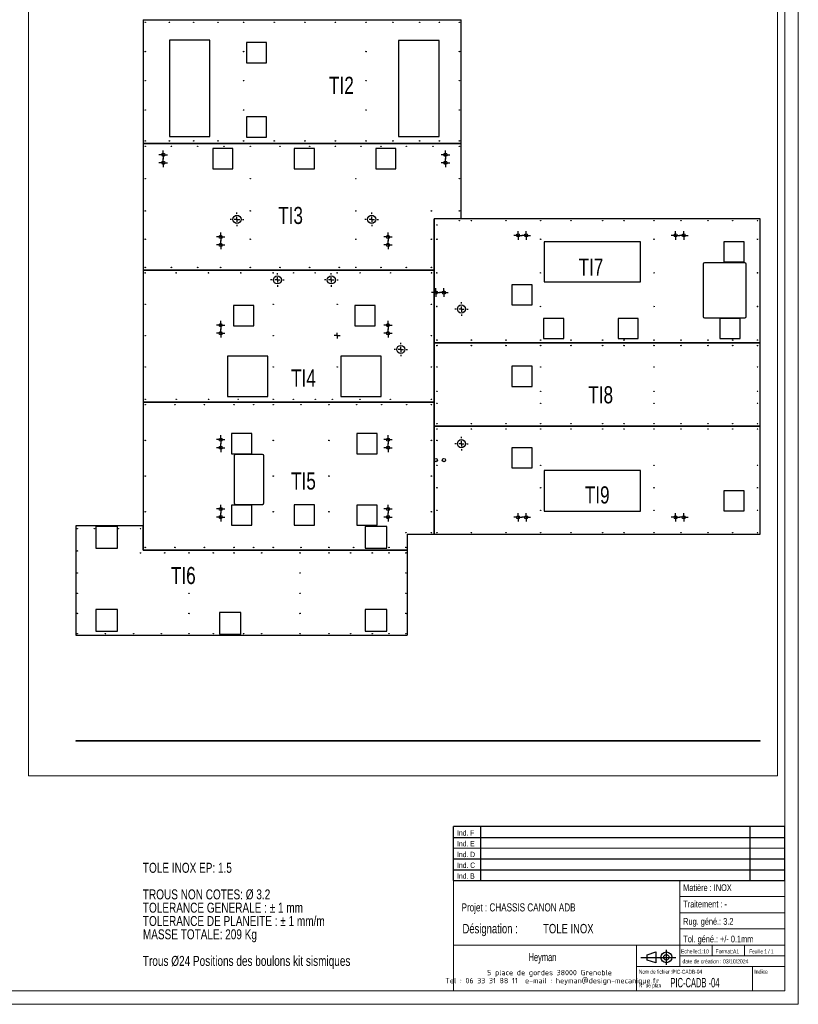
# Model space of a CAD drawing. Header units: millimetres. Extents: x 0 to 841, y 0 to 594.
# Tile 3 of 4: x 552 to 841, y 0 to 366. Entities that reach past the tile are written whole.
import ezdxf

# ---------------------------------------------------------------- set-up
doc = ezdxf.new("R2010")
doc.units = ezdxf.units.MM
doc.linetypes.add('CENTERX2', pattern=[20.32, 12.7, -2.54, 2.54, -2.54])
for name, color, linetype in [('gravures', 9, 'Continuous'), ('NOTES', 6, 'Continuous'), ('TRAIT-MIXTES', 3, 'CENTERX2')]:
    doc.layers.add(name, color=color, linetype=linetype)
doc.layers.add('TRAIT-FORT', color=4, linetype='Continuous', lineweight=25)
doc.styles.add('SLDTEXTSTYLE0', font='TXT', dxfattribs={"width": 0.75})
doc.styles.add('SLDTEXTSTYLE1', font='TXT', dxfattribs={"width": 0.579469})
doc.styles.add('SLDTEXTSTYLE2', font='TXT', dxfattribs={"width": 0.707278})
doc.styles.add('SLDTEXTSTYLE3', font='TXT', dxfattribs={"width": 0.7})
doc.styles.add('SLDTEXTSTYLE4', font='ISOCP3', dxfattribs={"width": 0.96})
doc.styles.add('SLDTEXTSTYLE5', font='TXT', dxfattribs={"width": 0.605})
doc.styles.add('SLDTEXTSTYLE6', font='TXT', dxfattribs={"width": 0.692308})

# ---------------------------------------------------------------- blocks, each defined once
blk = doc.blocks.new('TAB MODIFS')
for p, q in [((123, 20), (0, 20)), ((0, 0), (0, 20)), ((10, 20), (10, 0)), ((110, 20), (110, 0)), ((123, 0), (123, 20)), ((0, 16), (123, 16)), ((0, 8), (123, 8)), ((0, 4), (123, 4)), ((0, 0), (123, 0))]:
    blk.add_line(p, q)
at = {"color": 7, "linetype": 'Continuous', "lineweight": 18}
blk.add_line((0, 12), (123, 12), dxfattribs=at)
at = {"color": 7}
for tag in ['AUTOATTR0', 'AUTOATTR1', 'AUTOATTR2', 'AUTOATTR3', 'AUTOATTR4', 'AUTOATTR5', 'AUTOATTR6', 'AUTOATTR7', 'AUTOATTR8', 'AUTOATTR9']:
    blk.add_attdef(tag, (0, 0), '', height=1, dxfattribs=at)
at = {"layer": 'NOTES', "color": 211, "char_height": 2, "attachment_point": 1, "style": 'SLDTEXTSTYLE0'}
for s, insert in [('Ind. F', (1.36, 18.66)), ('Ind. E', (1.36, 14.66)), ('Ind. D', (1.36, 10.66)), ('Ind. C', (1.36, 6.66)), ('Ind. B', (1.36, 2.66))]:
    blk.add_mtext(s, dxfattribs=dict(at, insert=insert))
blk = doc.blocks.new('Bloc2')
for p, q in [((2.32, 3.8), (5.55, 4.8)), ((2.32, 1.8), (2.32, 3.8)), ((5.55, 4.8), (5.55, 0.8)), ((9.48, 0), (9.48, 5.6)), ((0, 2.8), (12.98, 2.8)), ((5.55, 0.8), (2.32, 1.8))]:
    blk.add_line(p, q)
for radius in [2, 1]:
    blk.add_circle((9.48, 2.8), radius)
blk = doc.blocks.new('SW_NOTE_0')
at = {"layer": 'NOTES', "color": 0, "char_height": 3.7042, "attachment_point": 1, "style": 'SLDTEXTSTYLE0'}
for s, insert in [('TOLE INOX EP: 1.5', (0, 4.77)), ('TROUS NON COTES: Ø 3.2', (0, -5.1)), ('TOLERANCE GENERALE : ± 1 mm', (0, -10.04)), ('TOLERANCE DE PLANEITE : ± 1 mm/m', (0, -14.98)), ('MASSE TOTALE: 209 Kg', (0, -19.92)), ('Trous Ø24 Positions des boulons kit sismiques', (0, -29.8))]:
    blk.add_mtext(s, dxfattribs=dict(at, insert=insert))
blk = doc.blocks.new('SW_NOTE_1')
at = {"layer": 'NOTES', "color": 0, "char_height": 3.5, "attachment_point": 1, "style": 'SLDTEXTSTYLE0'}
for s, insert in [('Désignation :', (0, 4.51)), ('TOLE INOX', (29.93, 4.51))]:
    blk.add_mtext(s, dxfattribs=dict(at, insert=insert))
blk = doc.blocks.new('SW_NOTE_2')
at = {"layer": 'NOTES', "color": 0, "char_height": 2, "attachment_point": 2, "style": 'SLDTEXTSTYLE4'}
for s, insert in [('5 place de gordes 38000 Grenoble', (20.84, 2.58)), ('Tel : 06 33 31 88 11  e-mail : heyman@design-mecanique.fr', (21.9, -0.42))]:
    blk.add_mtext(s, dxfattribs=dict(at, insert=insert))
blk = doc.blocks.new('SW_CENTERMARKSYMBOL_0')
at = {"layer": 'TRAIT-MIXTES', "color": 0}
for p, q in [((-1, 0), (-1.085, 0)), ((0, 0), (-1, 0)), ((0, 1), (0, 1.085)), ((0, 0), (0, 1)), ((0, 0), (0, -1)), ((0, 0), (1, 0)), ((1, 0), (1.085, 0)), ((0, -1), (0, -1.085))]:
    blk.add_line(p, q, dxfattribs=at)
blk = doc.blocks.new('SW_CENTERMARKSYMBOL_1')
at = {"layer": 'TRAIT-MIXTES', "color": 0}
for p, q in [((-1, 0), (-1.6, 0)), ((0, 0), (-1, 0)), ((0, 1), (0, 1.6)), ((0, 0), (0, 1)), ((0, 0), (0, -1)), ((0, 0), (1, 0)), ((1, 0), (1.6, 0)), ((0, -1), (0, -1.6))]:
    blk.add_line(p, q, dxfattribs=at)
blk = doc.blocks.new('SW_CENTERMARKSYMBOL_2')
at = {"layer": 'TRAIT-MIXTES', "color": 0}
for p, q in [((-1, 0), (-1.6, 0)), ((0, 0), (-1, 0)), ((0, 1), (0, 1.6)), ((0, 0), (0, 1)), ((0, 0), (0, -1)), ((0, 0), (1, 0)), ((1, 0), (1.6, 0)), ((0, -1), (0, -1.6))]:
    blk.add_line(p, q, dxfattribs=at)
blk = doc.blocks.new('SW_CENTERMARKSYMBOL_3')
at = {"layer": 'TRAIT-MIXTES', "color": 0}
for p, q in [((-1, 0), (-1.6, 0)), ((0, 0), (-1, 0)), ((0, 1), (0, 1.6)), ((0, 0), (0, 1)), ((0, 0), (0, -1)), ((0, 0), (1, 0)), ((1, 0), (1.6, 0)), ((0, -1), (0, -1.6))]:
    blk.add_line(p, q, dxfattribs=at)
blk = doc.blocks.new('SW_CENTERMARKSYMBOL_4')
at = {"layer": 'TRAIT-MIXTES', "color": 0}
for p, q in [((-1, 0), (-1.6, 0)), ((0, 0), (-1, 0)), ((0, 1), (0, 1.6)), ((0, 0), (0, 1)), ((0, 0), (0, -1)), ((0, 0), (1, 0)), ((1, 0), (1.6, 0)), ((0, -1), (0, -1.6))]:
    blk.add_line(p, q, dxfattribs=at)
blk = doc.blocks.new('SW_CENTERMARKSYMBOL_5')
at = {"layer": 'TRAIT-MIXTES', "color": 0}
for p, q in [((-1, 0), (-1.6, 0)), ((0, 0), (-1, 0)), ((0, 1), (0, 1.6)), ((0, 0), (0, 1)), ((0, 0), (0, -1)), ((0, 0), (1, 0)), ((1, 0), (1.6, 0)), ((0, -1), (0, -1.6))]:
    blk.add_line(p, q, dxfattribs=at)
blk = doc.blocks.new('SW_CENTERMARKSYMBOL_6')
at = {"layer": 'TRAIT-MIXTES', "color": 0}
for p, q in [((-1, 0), (-1.6, 0)), ((0, 0), (-1, 0)), ((0, 1), (0, 1.6)), ((0, 0), (0, 1)), ((0, 0), (0, -1)), ((0, 0), (1, 0)), ((1, 0), (1.6, 0)), ((0, -1), (0, -1.6))]:
    blk.add_line(p, q, dxfattribs=at)
blk = doc.blocks.new('SW_CENTERMARKSYMBOL_7')
at = {"layer": 'TRAIT-MIXTES', "color": 0}
for p, q in [((-1, 0), (-1.6, 0)), ((0, 0), (-1, 0)), ((0, 1), (0, 1.6)), ((0, 0), (0, 1)), ((0, 0), (0, -1)), ((0, 0), (1, 0)), ((1, 0), (1.6, 0)), ((0, -1), (0, -1.6))]:
    blk.add_line(p, q, dxfattribs=at)
blk = doc.blocks.new('SW_CENTERMARKSYMBOL_8')
at = {"layer": 'TRAIT-MIXTES', "color": 0}
for p, q in [((-1, 0), (-1.6, 0)), ((0, 0), (-1, 0)), ((0, 1), (0, 1.6)), ((0, 0), (0, 1)), ((0, 0), (0, -1)), ((0, 0), (1, 0)), ((1, 0), (1.6, 0)), ((0, -1), (0, -1.6))]:
    blk.add_line(p, q, dxfattribs=at)
blk = doc.blocks.new('SW_CENTERMARKSYMBOL_9')
at = {"layer": 'TRAIT-MIXTES', "color": 0}
for p, q in [((-1, 0), (-1.6, 0)), ((0, 0), (-1, 0)), ((0, 1), (0, 1.6)), ((0, 0), (0, 1)), ((0, 0), (0, -1)), ((0, 0), (1, 0)), ((1, 0), (1.6, 0)), ((0, -1), (0, -1.6))]:
    blk.add_line(p, q, dxfattribs=at)
blk = doc.blocks.new('SW_CENTERMARKSYMBOL_10')
at = {"layer": 'TRAIT-MIXTES', "color": 0}
for p, q in [((-1, 0), (-1.6, 0)), ((0, 0), (-1, 0)), ((0, 1), (0, 1.6)), ((0, 0), (0, 1)), ((0, 0), (0, -1)), ((0, 0), (1, 0)), ((1, 0), (1.6, 0)), ((0, -1), (0, -1.6))]:
    blk.add_line(p, q, dxfattribs=at)
blk = doc.blocks.new('SW_CENTERMARKSYMBOL_11')
at = {"layer": 'TRAIT-MIXTES', "color": 0}
for p, q in [((-1, 0), (-1.6, 0)), ((0, 0), (-1, 0)), ((0, 1), (0, 1.6)), ((0, 0), (0, 1)), ((0, 0), (0, -1)), ((0, 0), (1, 0)), ((1, 0), (1.6, 0)), ((0, -1), (0, -1.6))]:
    blk.add_line(p, q, dxfattribs=at)
blk = doc.blocks.new('SW_CENTERMARKSYMBOL_12')
at = {"layer": 'TRAIT-MIXTES', "color": 0}
for p, q in [((-1, 0), (-1.6, 0)), ((0, 0), (-1, 0)), ((0, 1), (0, 1.6)), ((0, 0), (0, 1)), ((0, 0), (0, -1)), ((0, 0), (1, 0)), ((1, 0), (1.6, 0)), ((0, -1), (0, -1.6))]:
    blk.add_line(p, q, dxfattribs=at)
blk = doc.blocks.new('SW_CENTERMARKSYMBOL_13')
at = {"layer": 'TRAIT-MIXTES', "color": 0}
for p, q in [((-1, 0), (-1.6, 0)), ((0, 0), (-1, 0)), ((0, 1), (0, 1.6)), ((0, 0), (0, 1)), ((0, 0), (0, -1)), ((0, 0), (1, 0)), ((1, 0), (1.6, 0)), ((0, -1), (0, -1.6))]:
    blk.add_line(p, q, dxfattribs=at)
blk = doc.blocks.new('SW_CENTERMARKSYMBOL_14')
at = {"layer": 'TRAIT-MIXTES', "color": 0}
for p, q in [((-1, 0), (-1.6, 0)), ((0, 0), (-1, 0)), ((0, 1), (0, 1.6)), ((0, 0), (0, 1)), ((0, 0), (0, -1)), ((0, 0), (1, 0)), ((1, 0), (1.6, 0)), ((0, -1), (0, -1.6))]:
    blk.add_line(p, q, dxfattribs=at)
blk = doc.blocks.new('SW_CENTERMARKSYMBOL_15')
at = {"layer": 'TRAIT-MIXTES', "color": 0}
for p, q in [((-1, 0), (-1.6, 0)), ((0, 0), (-1, 0)), ((0, 1), (0, 1.6)), ((0, 0), (0, 1)), ((0, 0), (0, -1)), ((0, 0), (1, 0)), ((1, 0), (1.6, 0)), ((0, -1), (0, -1.6))]:
    blk.add_line(p, q, dxfattribs=at)
blk = doc.blocks.new('SW_CENTERMARKSYMBOL_16')
at = {"layer": 'TRAIT-MIXTES', "color": 0}
for p, q in [((-1, 0), (-1.6, 0)), ((0, 0), (-1, 0)), ((0, 1), (0, 1.6)), ((0, 0), (0, 1)), ((0, 0), (0, -1)), ((0, 0), (1, 0)), ((1, 0), (1.6, 0)), ((0, -1), (0, -1.6))]:
    blk.add_line(p, q, dxfattribs=at)
blk = doc.blocks.new('SW_CENTERMARKSYMBOL_17')
at = {"layer": 'TRAIT-MIXTES', "color": 0}
for p, q in [((-1, 0), (-1.6, 0)), ((0, 0), (-1, 0)), ((0, 1), (0, 1.6)), ((0, 0), (0, 1)), ((0, 0), (0, -1)), ((0, 0), (1, 0)), ((1, 0), (1.6, 0)), ((0, -1), (0, -1.6))]:
    blk.add_line(p, q, dxfattribs=at)
blk = doc.blocks.new('SW_CENTERMARKSYMBOL_18')
at = {"layer": 'TRAIT-MIXTES', "color": 0}
for p, q in [((-1, 0), (-1.6, 0)), ((0, 0), (-1, 0)), ((0, 1), (0, 1.6)), ((0, 0), (0, 1)), ((0, 0), (0, -1)), ((0, 0), (1, 0)), ((1, 0), (1.6, 0)), ((0, -1), (0, -1.6))]:
    blk.add_line(p, q, dxfattribs=at)
blk = doc.blocks.new('SW_CENTERMARKSYMBOL_19')
at = {"layer": 'TRAIT-MIXTES', "color": 0}
for p, q in [((-1, 0), (-1.6, 0)), ((0, 0), (-1, 0)), ((0, 1), (0, 1.6)), ((0, 0), (0, 1)), ((0, 0), (0, -1)), ((0, 0), (1, 0)), ((1, 0), (1.6, 0)), ((0, -1), (0, -1.6))]:
    blk.add_line(p, q, dxfattribs=at)
blk = doc.blocks.new('SW_CENTERMARKSYMBOL_20')
at = {"layer": 'TRAIT-MIXTES', "color": 0}
for p, q in [((-1, 0), (-1.6, 0)), ((0, 0), (-1, 0)), ((0, 1), (0, 1.6)), ((0, 0), (0, 1)), ((0, 0), (0, -1)), ((0, 0), (1, 0)), ((1, 0), (1.6, 0)), ((0, -1), (0, -1.6))]:
    blk.add_line(p, q, dxfattribs=at)
blk = doc.blocks.new('SW_CENTERMARKSYMBOL_21')
at = {"layer": 'TRAIT-MIXTES', "color": 0}
for p, q in [((-1, 0), (-1.6, 0)), ((0, 0), (-1, 0)), ((0, 1), (0, 1.6)), ((0, 0), (0, 1)), ((0, 0), (0, -1)), ((0, 0), (1, 0)), ((1, 0), (1.6, 0)), ((0, -1), (0, -1.6))]:
    blk.add_line(p, q, dxfattribs=at)
blk = doc.blocks.new('SW_CENTERMARKSYMBOL_22')
at = {"layer": 'TRAIT-MIXTES', "color": 0}
for p, q in [((-1, 0), (-1.6, 0)), ((0, 0), (-1, 0)), ((0, 1), (0, 1.6)), ((0, 0), (0, 1)), ((0, 0), (0, -1)), ((0, 0), (1, 0)), ((1, 0), (1.6, 0)), ((0, -1), (0, -1.6))]:
    blk.add_line(p, q, dxfattribs=at)
blk = doc.blocks.new('SW_CENTERMARKSYMBOL_23')
at = {"layer": 'TRAIT-MIXTES', "color": 0}
for p, q in [((-1, 0), (-1.6, 0)), ((0, 0), (-1, 0)), ((0, 1), (0, 1.6)), ((0, 0), (0, 1)), ((0, 0), (0, -1)), ((0, 0), (1, 0)), ((1, 0), (1.6, 0)), ((0, -1), (0, -1.6))]:
    blk.add_line(p, q, dxfattribs=at)
blk = doc.blocks.new('SW_CENTERMARKSYMBOL_24')
at = {"layer": 'TRAIT-MIXTES', "color": 0}
for p, q in [((-1, 0), (-1.6, 0)), ((0, 0), (-1, 0)), ((0, 1), (0, 1.6)), ((0, 0), (0, 1)), ((0, 0), (0, -1)), ((0, 0), (1, 0)), ((1, 0), (1.6, 0)), ((0, -1), (0, -1.6))]:
    blk.add_line(p, q, dxfattribs=at)
blk = doc.blocks.new('SW_CENTERMARKSYMBOL_25')
at = {"layer": 'TRAIT-MIXTES', "color": 0}
for p, q in [((-1, 0), (-1.6, 0)), ((0, 0), (-1, 0)), ((0, 1), (0, 1.6)), ((0, 0), (0, 1)), ((0, 0), (0, -1)), ((0, 0), (1, 0)), ((1, 0), (1.6, 0)), ((0, -1), (0, -1.6))]:
    blk.add_line(p, q, dxfattribs=at)
blk = doc.blocks.new('SW_CENTERMARKSYMBOL_26')
at = {"layer": 'TRAIT-MIXTES', "color": 0}
for p, q in [((-1, 0), (-1.6, 0)), ((0, 0), (-1, 0)), ((0, 1), (0, 1.6)), ((0, 0), (0, 1)), ((0, 0), (0, -1)), ((0, 0), (1, 0)), ((1, 0), (1.6, 0)), ((0, -1), (0, -1.6))]:
    blk.add_line(p, q, dxfattribs=at)
blk = doc.blocks.new('SW_CENTERMARKSYMBOL_27')
at = {"layer": 'TRAIT-MIXTES', "color": 0}
for p, q in [((-1, 0), (-1.6, 0)), ((0, 0), (-1, 0)), ((0, 1), (0, 1.6)), ((0, 0), (0, 1)), ((0, 0), (0, -1)), ((0, 0), (1, 0)), ((1, 0), (1.6, 0)), ((0, -1), (0, -1.6))]:
    blk.add_line(p, q, dxfattribs=at)
blk = doc.blocks.new('SW_CENTERMARKSYMBOL_28')
at = {"layer": 'TRAIT-MIXTES', "color": 0}
for p, q in [((-1, 0), (-1.6, 0)), ((0, 0), (-1, 0)), ((0, 1), (0, 1.6)), ((0, 0), (0, 1)), ((0, 0), (0, -1)), ((0, 0), (1, 0)), ((1, 0), (1.6, 0)), ((0, -1), (0, -1.6))]:
    blk.add_line(p, q, dxfattribs=at)
blk = doc.blocks.new('SW_CENTERMARKSYMBOL_29')
at = {"layer": 'TRAIT-MIXTES', "color": 0}
for p, q in [((-1, 0), (-1.6, 0)), ((0, 0), (-1, 0)), ((0, 1), (0, 1.6)), ((0, 0), (0, 1)), ((0, 0), (0, -1)), ((0, 0), (1, 0)), ((1, 0), (1.6, 0)), ((0, -1), (0, -1.6))]:
    blk.add_line(p, q, dxfattribs=at)
blk = doc.blocks.new('SW_CENTERMARKSYMBOL_30')
at = {"layer": 'TRAIT-MIXTES', "color": 0}
for p, q in [((-1, 0), (-1.6, 0)), ((0, 0), (-1, 0)), ((0, 1), (0, 1.6)), ((0, 0), (0, 1)), ((0, 0), (0, -1)), ((0, 0), (1, 0)), ((1, 0), (1.6, 0)), ((0, -1), (0, -1.6))]:
    blk.add_line(p, q, dxfattribs=at)
blk = doc.blocks.new('SW_CENTERMARKSYMBOL_35')
at = {"layer": 'TRAIT-MIXTES', "color": 0}
for p, q in [((-2, 0), (-2.5, 0)), ((0, 0), (-1, 0)), ((0, 2), (0, 2.5)), ((0, 0), (0, 1)), ((0, 0), (0, -1)), ((0, 0), (1, 0)), ((2, 0), (2.5, 0)), ((0, -2), (0, -2.5))]:
    blk.add_line(p, q, dxfattribs=at)
blk = doc.blocks.new('SW_CENTERMARKSYMBOL_36')
at = {"layer": 'TRAIT-MIXTES', "color": 0}
for p, q in [((-2, 0), (-2.5, 0)), ((0, 0), (-1, 0)), ((0, 2), (0, 2.5)), ((0, 0), (0, 1)), ((0, 0), (0, -1)), ((0, 0), (1, 0)), ((2, 0), (2.5, 0)), ((0, -2), (0, -2.5))]:
    blk.add_line(p, q, dxfattribs=at)
blk = doc.blocks.new('SW_CENTERMARKSYMBOL_37')
at = {"layer": 'TRAIT-MIXTES', "color": 0}
for p, q in [((-2, 0), (-2.5, 0)), ((0, 0), (-1, 0)), ((0, 2), (0, 2.5)), ((0, 0), (0, 1)), ((0, 0), (0, -1)), ((0, 0), (1, 0)), ((2, 0), (2.5, 0)), ((0, -2), (0, -2.5))]:
    blk.add_line(p, q, dxfattribs=at)
blk = doc.blocks.new('SW_CENTERMARKSYMBOL_38')
at = {"layer": 'TRAIT-MIXTES', "color": 0}
for p, q in [((-2, 0), (-2.5, 0)), ((0, 0), (-1, 0)), ((0, 2), (0, 2.5)), ((0, 0), (0, 1)), ((0, 0), (0, -1)), ((0, 0), (1, 0)), ((2, 0), (2.5, 0)), ((0, -2), (0, -2.5))]:
    blk.add_line(p, q, dxfattribs=at)
blk = doc.blocks.new('SW_CENTERMARKSYMBOL_39')
at = {"layer": 'TRAIT-MIXTES', "color": 0}
for p, q in [((-2, 0), (-2.5, 0)), ((0, 0), (-1, 0)), ((0, 2), (0, 2.5)), ((0, 0), (0, 1)), ((0, 0), (0, -1)), ((0, 0), (1, 0)), ((2, 0), (2.5, 0)), ((0, -2), (0, -2.5))]:
    blk.add_line(p, q, dxfattribs=at)
blk = doc.blocks.new('SW_CENTERMARKSYMBOL_40')
at = {"layer": 'TRAIT-MIXTES', "color": 0}
for p, q in [((-2, 0), (-2.5, 0)), ((0, 0), (-1, 0)), ((0, 2), (0, 2.5)), ((0, 0), (0, 1)), ((0, 0), (0, -1)), ((0, 0), (1, 0)), ((2, 0), (2.5, 0)), ((0, -2), (0, -2.5))]:
    blk.add_line(p, q, dxfattribs=at)
blk = doc.blocks.new('SW_CENTERMARKSYMBOL_41')
at = {"layer": 'TRAIT-MIXTES', "color": 0}
for p, q in [((-2, 0), (-2.5, 0)), ((0, 0), (-1, 0)), ((0, 2), (0, 2.5)), ((0, 0), (0, 1)), ((0, 0), (0, -1)), ((0, 0), (1, 0)), ((2, 0), (2.5, 0)), ((0, -2), (0, -2.5))]:
    blk.add_line(p, q, dxfattribs=at)

msp = doc.modelspace()

# ---------------------------------------------------------------- linework, layer by layer
at = {"lineweight": 18}
for p, q in [((841, 594), (841, 0)), ((836, 589), (836, 5)), ((555.35, 84.86), (555.35, 458.52)), ((833.3, 84.86), (833.3, 458.52)), ((833.3, 84.86), (555.35, 84.86)), ((713, 46), (713, 5)), ((836, 46), (713, 46)), ((797, 46), (797, 14)), ((836, 46), (836, 5)), ((797, 40), (836, 40)), ((797, 34), (836, 34)), ((797, 28), (836, 28)), ((713, 22), (836, 22)), ((781, 22), (781, 5)), ((809, 22), (809, 18)), ((821, 22), (821, 18)), ((797, 18), (836, 18)), ((781, 14), (836, 14)), ((824, 14), (824, 5)), ((836, 5), (5, 5)), ((713, 5), (836, 5)), ((841, 0), (0, 0))]:
    msp.add_line(p, q, dxfattribs=at)
at = {"layer": 'gravures', "lineweight": 25}
for p, q in [((607.68, 357.99), (607.68, 322.21)), ((622.62, 357.99), (607.68, 357.99)), ((622.62, 322.21), (622.62, 357.99)), ((636.17, 357.14), (636.17, 349.64)), ((643.67, 357.14), (636.17, 357.14)), ((643.67, 349.64), (643.67, 357.14)), ((692.57, 357.95), (692.57, 322.24)), ((707.71, 357.95), (692.57, 357.95)), ((707.71, 322.24), (707.71, 357.95)), ((636.17, 349.64), (643.67, 349.64)), ((636.17, 329.52), (636.17, 322.02)), ((643.67, 329.52), (636.17, 329.52)), ((643.67, 322.02), (643.67, 329.52)), ((607.68, 322.21), (622.62, 322.21)), ((636.17, 322.02), (643.67, 322.02)), ((692.57, 322.24), (707.71, 322.24)), ((623.67, 317.74), (623.67, 310.24)), ((631.17, 317.74), (623.67, 317.74)), ((631.17, 310.24), (631.17, 317.74)), ((653.92, 317.74), (653.92, 310.24)), ((661.42, 317.74), (653.92, 317.74)), ((661.42, 310.24), (661.42, 317.74)), ((684.17, 317.74), (684.17, 310.24)), ((691.67, 317.74), (684.17, 317.74)), ((691.67, 310.24), (691.67, 317.74)), ((623.67, 310.24), (631.17, 310.24)), ((653.92, 310.24), (661.42, 310.24)), ((684.17, 310.24), (691.67, 310.24)), ((782.46, 283.17), (746.68, 283.17)), ((746.68, 283.17), (746.68, 268.24)), ((782.46, 268.24), (782.46, 283.17)), ((813.42, 283.19), (813.42, 275.69)), ((820.92, 283.19), (813.42, 283.19)), ((820.92, 275.69), (820.92, 283.19)), ((813.42, 275.69), (820.92, 275.69)), ((734.72, 267.19), (734.72, 259.69)), ((742.22, 267.19), (734.72, 267.19)), ((742.22, 259.69), (742.22, 267.19)), ((746.68, 268.24), (782.46, 268.24)), ((734.72, 259.69), (742.22, 259.69)), ((631.42, 259.44), (631.42, 251.94)), ((638.92, 259.44), (631.42, 259.44)), ((638.92, 251.94), (638.92, 259.44)), ((676.42, 259.44), (676.42, 251.94)), ((683.92, 259.44), (676.42, 259.44)), ((683.92, 251.94), (683.92, 259.44)), ((746.49, 254.69), (746.49, 247.19)), ((753.99, 254.69), (746.49, 254.69)), ((753.99, 247.19), (753.99, 254.69)), ((774.12, 254.69), (774.12, 247.19)), ((781.62, 254.69), (774.12, 254.69)), ((781.62, 247.19), (781.62, 254.69)), ((819.42, 254.69), (811.92, 254.69)), ((811.92, 254.69), (811.92, 247.19)), ((819.42, 247.19), (819.42, 254.69)), ((631.42, 251.94), (638.92, 251.94)), ((676.42, 251.94), (683.92, 251.94)), ((746.49, 247.19), (753.99, 247.19)), ((774.12, 247.19), (781.62, 247.19)), ((811.92, 247.19), (819.42, 247.19)), ((629.17, 240.69), (629.17, 225.69)), ((644.17, 240.69), (629.17, 240.69)), ((644.17, 225.69), (644.17, 240.69)), ((671.17, 240.69), (671.17, 225.69)), ((686.17, 240.69), (671.17, 240.69)), ((686.17, 225.69), (686.17, 240.69)), ((734.72, 236.94), (734.72, 229.44)), ((742.22, 236.94), (734.72, 236.94)), ((742.22, 229.44), (742.22, 236.94)), ((734.72, 229.44), (742.22, 229.44)), ((629.17, 225.69), (644.17, 225.69)), ((671.17, 225.69), (686.17, 225.69)), ((630.67, 211.94), (630.67, 204.44)), ((638.17, 211.94), (630.67, 211.94)), ((638.17, 204.44), (638.17, 211.94)), ((677.17, 211.94), (677.17, 204.44)), ((684.67, 211.94), (677.17, 211.94)), ((684.67, 204.44), (684.67, 211.94)), ((742.22, 206.69), (734.72, 206.69)), ((734.72, 206.69), (734.72, 199.19)), ((742.22, 199.19), (742.22, 206.69)), ((630.67, 204.44), (638.17, 204.44)), ((677.17, 204.44), (684.67, 204.44)), ((734.72, 199.19), (742.22, 199.19)), ((782.43, 198.28), (746.71, 198.28)), ((746.71, 198.28), (746.71, 183.14)), ((782.43, 183.14), (782.43, 198.28)), ((820.92, 190.69), (813.42, 190.69)), ((813.42, 190.69), (813.42, 183.19)), ((820.92, 183.19), (820.92, 190.69)), ((630.67, 185.41), (630.67, 177.91)), ((638.17, 185.41), (630.67, 185.41)), ((638.17, 177.91), (638.17, 185.41)), ((653.92, 185.44), (653.92, 177.94)), ((661.42, 185.44), (653.92, 185.44)), ((661.42, 177.94), (661.42, 185.44)), ((684.67, 185.41), (677.17, 185.41)), ((677.17, 185.41), (677.17, 177.91)), ((684.67, 177.91), (684.67, 185.41)), ((746.71, 183.14), (782.43, 183.14)), ((813.42, 183.19), (820.92, 183.19)), ((580.27, 177.44), (580.27, 169.44)), ((588.27, 177.44), (580.27, 177.44)), ((588.27, 169.44), (588.27, 177.44)), ((630.67, 177.91), (638.17, 177.91)), ((653.92, 177.94), (661.42, 177.94)), ((677.17, 177.91), (684.67, 177.91)), ((680.27, 177.44), (680.27, 169.44)), ((688.27, 177.44), (680.27, 177.44)), ((688.27, 169.44), (688.27, 177.44)), ((580.27, 169.44), (588.27, 169.44)), ((680.27, 169.44), (688.27, 169.44)), ((580.27, 146.59), (580.27, 138.59)), ((588.27, 146.59), (580.27, 146.59)), ((588.27, 138.59), (588.27, 146.59)), ((680.27, 146.59), (680.27, 138.59)), ((688.27, 146.59), (680.27, 146.59)), ((688.27, 138.59), (688.27, 146.59)), ((626.14, 145.47), (626.14, 137.47)), ((634.14, 145.47), (626.14, 145.47)), ((634.14, 137.47), (634.14, 145.47)), ((580.27, 138.59), (588.27, 138.59)), ((626.14, 137.47), (634.14, 137.47)), ((680.27, 138.59), (688.27, 138.59))]:
    msp.add_line(p, q, dxfattribs=at)
for centre in [(632.67, 291.49), (682.67, 291.49), (647.67, 268.99), (667.67, 268.99), (715.97, 258.19), (693.47, 243.19), (715.97, 208.19)]:
    msp.add_circle(centre, 1.5, dxfattribs=at)
at = {"layer": 'TRAIT-FORT', "lineweight": 25}
for p, q in [((597.86, 365.63), (597.86, 319.64)), ((597.86, 365.63), (715.86, 365.63)), ((715.86, 319.64), (715.86, 365.63)), ((715.86, 319.64), (597.86, 319.64)), ((597.86, 319.63), (597.86, 272.64)), ((597.86, 319.63), (715.86, 319.63)), ((715.86, 291.64), (715.86, 319.63)), ((715.86, 291.64), (705.86, 291.64)), ((705.86, 291.64), (705.86, 272.64)), ((826.86, 291.64), (705.86, 291.64)), ((705.86, 245.64), (705.86, 291.64)), ((826.86, 245.64), (826.86, 291.64)), ((805.68, 274.89), (805.68, 255.44)), ((821.18, 275.39), (806.18, 275.39)), ((821.68, 255.44), (821.68, 274.89)), ((705.86, 272.64), (597.86, 272.64)), ((597.86, 272.63), (597.86, 223.64)), ((597.86, 272.63), (705.86, 272.63)), ((705.86, 272.63), (705.86, 223.64)), ((806.18, 254.94), (821.18, 254.94)), ((826.86, 245.64), (705.86, 245.64)), ((705.86, 214.64), (705.86, 245.63)), ((705.86, 245.63), (826.86, 245.63)), ((826.86, 214.64), (826.86, 245.63)), ((597.86, 223.64), (597.86, 177.64)), ((597.86, 223.64), (705.86, 223.64)), ((705.86, 223.64), (597.86, 223.64)), ((705.86, 223.64), (705.86, 174.64)), ((826.86, 214.64), (705.86, 214.64)), ((705.86, 174.64), (705.86, 214.63)), ((705.86, 214.63), (826.86, 214.63)), ((826.86, 174.64), (826.86, 214.63)), ((631.61, 203.69), (631.61, 186.16)), ((642.11, 204.19), (632.11, 204.19)), ((642.61, 186.16), (642.61, 203.69)), ((632.11, 185.66), (642.11, 185.66)), ((572.86, 177.64), (572.86, 137.14)), ((596.86, 177.64), (572.86, 177.64)), ((597.86, 177.64), (596.86, 177.64)), ((596.86, 177.64), (596.86, 177.64)), ((597.86, 177.64), (597.86, 168.64)), ((597.86, 168.64), (597.86, 177.64)), ((597.86, 177.64), (597.86, 177.64)), ((695.86, 174.64), (695.86, 168.64)), ((695.86, 174.64), (705.86, 174.64)), ((705.86, 174.64), (826.86, 174.64)), ((597.86, 168.64), (695.86, 168.64)), ((695.86, 168.64), (597.86, 168.64)), ((695.86, 168.64), (695.86, 137.14)), ((572.86, 137.14), (695.86, 137.14)), ((572.86, 97.82), (572.86, 97.74)), ((596.86, 97.82), (572.86, 97.82)), ((596.86, 97.74), (572.86, 97.74)), ((596.86, 97.74), (596.86, 97.82)), ((597.86, 97.82), (596.86, 97.82)), ((597.86, 97.74), (596.86, 97.74)), ((597.86, 97.74), (597.86, 97.82)), ((715.86, 97.82), (597.86, 97.82)), ((715.86, 97.74), (597.86, 97.74)), ((826.86, 97.82), (715.86, 97.82)), ((715.86, 97.74), (715.86, 97.82)), ((826.86, 97.74), (715.86, 97.74)), ((826.86, 97.74), (826.86, 97.82))]:
    msp.add_line(p, q, dxfattribs=at)
for centre, radius in [((598.61, 364.64), 0.085), ((607.61, 364.64), 0.085), ((616.61, 364.64), 0.085), ((625.61, 364.64), 0.085), ((635.11, 364.64), 0.085), ((646.48, 364.64), 0.085), ((657.86, 364.64), 0.085), ((669.23, 364.64), 0.085), ((680.61, 364.64), 0.085), ((690.53, 364.64), 0.085), ((700.46, 364.64), 0.085), ((707.83, 364.64), 0.085), ((715.21, 364.64), 0.085), ((598.61, 353.8), 0.085), ((635.11, 353.8), 0.085), ((680.61, 353.8), 0.085), ((715.21, 353.8), 0.085), ((598.61, 342.97), 0.085), ((635.11, 342.97), 0.085), ((680.61, 342.97), 0.085), ((715.21, 342.97), 0.085), ((598.61, 332.13), 0.085), ((635.11, 332.13), 0.085), ((680.61, 332.13), 0.085), ((715.21, 332.13), 0.085), ((598.61, 320.63), 0.085), ((598.61, 318.63), 0.085), ((607.61, 320.63), 0.085), ((608.36, 318.63), 0.085), ((616.61, 320.63), 0.085), ((618.11, 318.63), 0.085), ((625.61, 320.63), 0.085), ((627.86, 318.63), 0.085), ((635.11, 320.63), 0.085), ((637.61, 318.63), 0.085), ((646.48, 320.63), 0.085), ((648.61, 318.63), 0.085), ((657.86, 320.63), 0.085), ((659.61, 318.63), 0.085), ((669.23, 320.63), 0.085), ((669.23, 318.63), 0.085), ((678.73, 318.63), 0.085), ((680.61, 320.63), 0.085), ((686.14, 318.63), 0.085), ((690.53, 320.63), 0.085), ((695.5, 318.63), 0.085), ((700.46, 320.63), 0.085), ((705.46, 318.63), 0.085), ((707.83, 320.63), 0.085), ((715.21, 320.63), 0.085), ((715.21, 318.63), 0.085), ((605.32, 315.49), 0.6), ((710.02, 315.49), 0.6), ((605.32, 312.49), 0.6), ((710.02, 312.49), 0.6), ((598.61, 306.63), 0.085), ((637.61, 306.63), 0.085), ((676.78, 306.63), 0.085), ((715.21, 306.63), 0.085), ((598.61, 294.64), 0.085), ((637.61, 294.64), 0.085), ((676.78, 294.64), 0.085), ((704.86, 294.64), 0.085), ((715.21, 294.64), 0.085), ((706.86, 289.38), 0.085), ((715.19, 290.99), 0.085), ((719.69, 290.99), 0.085), ((732.52, 290.99), 0.085), ((745.36, 290.99), 0.085), ((756.61, 290.99), 0.085), ((768.36, 290.99), 0.085), ((776.36, 290.99), 0.085), ((787.46, 290.99), 0.085), ((797.46, 290.99), 0.085), ((807.46, 290.99), 0.085), ((816.66, 290.99), 0.085), ((825.86, 290.99), 0.085), ((626.62, 284.99), 0.6), ((688.72, 284.99), 0.6), ((736.97, 285.54), 0.6), ((739.97, 285.54), 0.6), ((795.47, 285.54), 0.6), ((798.47, 285.54), 0.6), ((598.61, 284.13), 0.085), ((626.62, 281.99), 0.6), ((637.61, 284.13), 0.085), ((676.78, 284.13), 0.085), ((688.72, 281.99), 0.6), ((704.86, 284.13), 0.085), ((706.86, 284.13), 0.085), ((745.36, 284.13), 0.085), ((787.46, 284.13), 0.085), ((825.86, 284.13), 0.085), ((598.61, 273.63), 0.085), ((598.61, 271.63), 0.085), ((608.36, 273.63), 0.085), ((610.11, 271.63), 0.085), ((618.11, 273.63), 0.085), ((622.11, 271.63), 0.085), ((626.61, 273.63), 0.085), ((634.11, 271.63), 0.085), ((637.61, 273.63), 0.085), ((646.11, 271.63), 0.085), ((648.61, 273.63), 0.085), ((653.61, 271.63), 0.085), ((659.61, 273.63), 0.085), ((661.73, 271.63), 0.085), ((669.86, 271.63), 0.085), ((670.61, 273.63), 0.085), ((676.78, 273.63), 0.085), ((678.36, 271.63), 0.085), ((686.14, 273.63), 0.085), ((689.61, 271.63), 0.085), ((695.5, 273.63), 0.085), ((704.86, 273.63), 0.085), ((704.86, 271.63), 0.085), ((706.86, 271.63), 0.085), ((745.36, 271.63), 0.085), ((787.46, 271.63), 0.085), ((825.86, 271.63), 0.085), ((706.47, 264.29), 0.6), ((709.47, 264.29), 0.6), ((598.61, 259.97), 0.085), ((646.11, 259.97), 0.085), ((669.86, 259.97), 0.085), ((704.86, 259.97), 0.085), ((706.86, 259.13), 0.085), ((745.36, 259.13), 0.085), ((787.46, 259.13), 0.085), ((825.86, 259.13), 0.085), ((626.62, 252.19), 0.6), ((688.72, 252.19), 0.6), ((626.62, 249.19), 0.6), ((688.72, 249.19), 0.6), ((598.61, 248.3), 0.085), ((646.11, 248.3), 0.085), ((669.86, 248.3), 0.085), ((704.86, 248.3), 0.085), ((706.86, 246.63), 0.085), ((719.69, 246.63), 0.085), ((732.52, 246.63), 0.085), ((745.36, 246.63), 0.085), ((756.61, 246.63), 0.085), ((768.36, 246.63), 0.085), ((776.36, 246.63), 0.085), ((787.46, 246.63), 0.085), ((797.46, 246.63), 0.085), ((807.46, 246.63), 0.085), ((816.66, 246.63), 0.085), ((825.86, 246.63), 0.085), ((706.86, 244.64), 0.085), ((719.69, 244.64), 0.085), ((732.52, 244.64), 0.085), ((745.36, 244.64), 0.085), ((756.61, 244.64), 0.085), ((768.36, 244.64), 0.085), ((776.36, 244.64), 0.085), ((787.46, 244.64), 0.085), ((797.46, 244.64), 0.085), ((807.46, 244.64), 0.085), ((816.66, 244.64), 0.085), ((825.86, 244.64), 0.085), ((598.61, 236.64), 0.085), ((646.11, 236.64), 0.085), ((669.86, 236.64), 0.085), ((704.86, 236.64), 0.085), ((706.86, 236.64), 0.085), ((745.36, 236.64), 0.085), ((787.46, 236.64), 0.085), ((825.86, 236.64), 0.085), ((706.86, 227.64), 0.085), ((745.36, 227.64), 0.085), ((787.46, 227.64), 0.085), ((825.86, 227.64), 0.085), ((598.61, 224.64), 0.085), ((610.11, 224.64), 0.085), ((622.11, 224.64), 0.085), ((633.11, 224.64), 0.085), ((646.11, 224.64), 0.085), ((653.61, 224.64), 0.085), ((661.73, 224.64), 0.085), ((668.05, 224.64), 0.085), ((678.36, 224.64), 0.085), ((689.61, 224.64), 0.085), ((704.86, 224.64), 0.085), ((706.86, 223.14), 0.085), ((745.36, 223.14), 0.085), ((787.46, 223.14), 0.085), ((825.86, 223.14), 0.085), ((598.61, 222.64), 0.085), ((609.61, 222.64), 0.085), ((620.61, 222.64), 0.085), ((631.61, 222.64), 0.085), ((638.86, 222.64), 0.085), ((646.11, 222.64), 0.085), ((656.44, 222.64), 0.085), ((666.77, 222.64), 0.085), ((677.11, 222.64), 0.085), ((686.36, 222.64), 0.085), ((695.61, 222.64), 0.085), ((704.86, 222.64), 0.085), ((706.86, 215.64), 0.085), ((706.86, 213.64), 0.085), ((719.69, 215.64), 0.085), ((719.69, 213.64), 0.085), ((732.52, 215.64), 0.085), ((732.52, 213.64), 0.085), ((745.36, 215.64), 0.085), ((745.36, 213.64), 0.085), ((756.61, 215.64), 0.085), ((756.61, 213.64), 0.085), ((768.36, 215.64), 0.085), ((768.36, 213.64), 0.085), ((776.36, 215.64), 0.085), ((776.36, 213.64), 0.085), ((787.46, 215.64), 0.085), ((787.46, 213.64), 0.085), ((797.46, 215.64), 0.085), ((797.46, 213.64), 0.085), ((807.46, 215.64), 0.085), ((807.46, 213.64), 0.085), ((816.66, 215.64), 0.085), ((816.66, 213.64), 0.085), ((825.86, 215.64), 0.085), ((825.86, 213.64), 0.085), ((598.61, 209.39), 0.085), ((626.62, 209.69), 0.6), ((646.11, 209.39), 0.085), ((666.77, 209.39), 0.085), ((688.72, 209.69), 0.6), ((704.86, 209.39), 0.085), ((706.86, 209.39), 0.085), ((626.62, 206.69), 0.6), ((688.72, 206.69), 0.6), ((706.47, 202.09), 0.6), ((709.47, 202.09), 0.6), ((706.86, 200.14), 0.085), ((745.36, 200.14), 0.085), ((787.46, 200.14), 0.085), ((825.86, 200.14), 0.085), ((598.61, 196.14), 0.085), ((646.11, 196.14), 0.085), ((666.77, 196.14), 0.085), ((704.86, 196.14), 0.085), ((706.86, 191.8), 0.085), ((745.36, 191.8), 0.085), ((787.46, 191.8), 0.085), ((825.86, 191.8), 0.085), ((598.61, 182.89), 0.085), ((626.62, 183.94), 0.6), ((646.11, 182.89), 0.085), ((666.77, 182.89), 0.085), ((688.72, 183.94), 0.6), ((704.86, 182.89), 0.085), ((706.86, 183.47), 0.085), ((745.36, 183.47), 0.085), ((787.46, 183.47), 0.085), ((825.86, 183.47), 0.085), ((626.62, 180.94), 0.6), ((688.72, 180.94), 0.6), ((736.97, 180.84), 0.6), ((739.97, 180.84), 0.6), ((795.47, 180.84), 0.6), ((798.47, 180.84), 0.6), ((573.36, 176.64), 0.085), ((579.73, 176.64), 0.085), ((588.62, 176.64), 0.085), ((596.86, 176.64), 0.085), ((695.36, 175.14), 0.085), ((704.86, 175.14), 0.085), ((706.86, 175.14), 0.085), ((719.69, 175.14), 0.085), ((732.52, 175.14), 0.085), ((745.36, 175.14), 0.085), ((756.61, 175.14), 0.085), ((768.36, 175.14), 0.085), ((776.36, 175.14), 0.085), ((787.46, 175.14), 0.085), ((797.46, 175.14), 0.085), ((807.46, 175.14), 0.085), ((816.66, 175.14), 0.085), ((825.86, 175.14), 0.085), ((573.36, 168.39), 0.085), ((598.61, 169.64), 0.085), ((609.61, 169.64), 0.085), ((620.61, 169.64), 0.085), ((631.61, 169.64), 0.085), ((638.86, 169.64), 0.085), ((646.11, 169.64), 0.085), ((656.44, 169.64), 0.085), ((666.77, 169.64), 0.085), ((675.97, 169.64), 0.085), ((689.11, 169.64), 0.085), ((695.36, 169.64), 0.085), ((596.86, 167.64), 0.085), ((605.86, 167.64), 0.085), ((614.86, 167.64), 0.085), ((623.86, 167.64), 0.085), ((631.61, 167.64), 0.085), ((641.86, 167.64), 0.085), ((656.11, 167.64), 0.085), ((666.86, 167.64), 0.085), ((674.86, 167.64), 0.085), ((682.86, 167.64), 0.085), ((689.11, 167.64), 0.085), ((695.36, 167.64), 0.085), ((573.36, 160.14), 0.085), ((614.86, 160.14), 0.085), ((656.11, 160.14), 0.085), ((695.36, 160.14), 0.085), ((573.36, 152.64), 0.085), ((614.86, 152.64), 0.085), ((656.11, 152.64), 0.085), ((695.36, 152.64), 0.085), ((573.36, 145.14), 0.085), ((614.86, 145.14), 0.085), ((656.11, 145.14), 0.085), ((695.36, 145.14), 0.085), ((573.36, 137.64), 0.085), ((583.86, 137.64), 0.085), ((594.36, 137.64), 0.085), ((604.61, 137.64), 0.085), ((614.86, 137.64), 0.085), ((623.86, 137.64), 0.085), ((635.11, 137.64), 0.085), ((641.86, 137.64), 0.085), ((656.11, 137.64), 0.085), ((666.86, 137.64), 0.085), ((674.86, 137.64), 0.085), ((682.86, 137.64), 0.085), ((689.11, 137.64), 0.085), ((695.36, 137.64), 0.085)]:
    msp.add_circle(centre, radius, dxfattribs=at)
for centre, start, end in [((806.18, 274.89), 90, 180), ((821.18, 274.89), 0, 90), ((806.18, 255.44), 180, 270), ((821.18, 255.44), 270, 0), ((632.11, 203.69), 90, 180), ((642.11, 203.69), 0, 90), ((632.11, 186.16), 180, 270), ((642.11, 186.16), 270, 0)]:
    msp.add_arc(centre, 0.5, start, end, dxfattribs=at)

# ---------------------------------------------------------------- block references
for name, p in [('TAB MODIFS', (712.99, 45.99)), ('Bloc2', (782.56, 14.63))]:
    msp.add_blockref(name, p)
at = {"layer": 'NOTES'}
for name, p in [('SW_NOTE_0', (597.75, 47.77)), ('SW_NOTE_1', (716.37, 25.34)), ('SW_NOTE_2', (727.84, 10.21))]:
    msp.add_blockref(name, p, dxfattribs=at)
at = {"layer": 'TRAIT-MIXTES'}
for name, p in [('SW_CENTERMARKSYMBOL_28', (605.32, 315.49)), ('SW_CENTERMARKSYMBOL_30', (710.02, 315.49)), ('SW_CENTERMARKSYMBOL_27', (605.32, 312.49)), ('SW_CENTERMARKSYMBOL_29', (710.02, 312.49)), ('SW_CENTERMARKSYMBOL_38', (632.67, 291.49)), ('SW_CENTERMARKSYMBOL_37', (682.67, 291.49)), ('SW_CENTERMARKSYMBOL_26', (626.62, 284.99)), ('SW_CENTERMARKSYMBOL_24', (688.72, 284.99)), ('SW_CENTERMARKSYMBOL_5', (736.97, 285.54)), ('SW_CENTERMARKSYMBOL_6', (739.97, 285.54)), ('SW_CENTERMARKSYMBOL_7', (795.47, 285.54)), ('SW_CENTERMARKSYMBOL_8', (798.47, 285.54)), ('SW_CENTERMARKSYMBOL_25', (626.62, 281.99)), ('SW_CENTERMARKSYMBOL_23', (688.72, 281.99)), ('SW_CENTERMARKSYMBOL_35', (647.67, 268.99)), ('SW_CENTERMARKSYMBOL_36', (667.67, 268.99)), ('SW_CENTERMARKSYMBOL_22', (706.47, 264.29)), ('SW_CENTERMARKSYMBOL_21', (709.47, 264.29)), ('SW_CENTERMARKSYMBOL_40', (715.97, 258.19)), ('SW_CENTERMARKSYMBOL_18', (626.62, 252.19)), ('SW_CENTERMARKSYMBOL_20', (688.72, 252.19)), ('SW_CENTERMARKSYMBOL_17', (626.62, 249.19)), ('SW_CENTERMARKSYMBOL_0', (669.86, 248.3)), ('SW_CENTERMARKSYMBOL_19', (688.72, 249.19)), ('SW_CENTERMARKSYMBOL_39', (693.47, 243.19)), ('SW_CENTERMARKSYMBOL_16', (626.62, 209.69)), ('SW_CENTERMARKSYMBOL_12', (688.72, 209.69)), ('SW_CENTERMARKSYMBOL_41', (715.97, 208.19)), ('SW_CENTERMARKSYMBOL_15', (626.62, 206.69)), ('SW_CENTERMARKSYMBOL_11', (688.72, 206.69)), ('SW_CENTERMARKSYMBOL_14', (626.62, 183.94)), ('SW_CENTERMARKSYMBOL_10', (688.72, 183.94)), ('SW_CENTERMARKSYMBOL_13', (626.62, 180.94)), ('SW_CENTERMARKSYMBOL_9', (688.72, 180.94)), ('SW_CENTERMARKSYMBOL_4', (736.97, 180.84)), ('SW_CENTERMARKSYMBOL_3', (739.97, 180.84)), ('SW_CENTERMARKSYMBOL_2', (795.47, 180.84)), ('SW_CENTERMARKSYMBOL_1', (798.47, 180.84))]:
    msp.add_blockref(name, p, dxfattribs=at)

# ---------------------------------------------------------------- texts
at = {"layer": 'NOTES'}
for s, insert, char_height, attachment_point, style in [('TI2', (666.84, 344.45), 6.35, 1, 'SLDTEXTSTYLE0'), ('TI3', (647.95, 296.13), 6.35, 1, 'SLDTEXTSTYLE0'), ('TI7', (759.43, 276.95), 6.35, 1, 'SLDTEXTSTYLE0'), ('TI4', (652.75, 235.76), 6.35, 1, 'SLDTEXTSTYLE0'), ('TI8', (763.06, 229.52), 6.35, 1, 'SLDTEXTSTYLE0'), ('TI5', (652.75, 197.51), 6.35, 1, 'SLDTEXTSTYLE0'), ('TI9', (761.76, 192.34), 6.35, 1, 'SLDTEXTSTYLE0'), ('TI6', (608.14, 162.41), 6.35, 1, 'SLDTEXTSTYLE0'), ('Matière : INOX', (798.27, 44.56), 2.5, 1, 'SLDTEXTSTYLE0'), ('Projet : CHASSIS CANON ADB', (716.02, 37.49), 3, 1, 'SLDTEXTSTYLE0'), ('Traitement : -', (798.3, 38.47), 2.5, 1, 'SLDTEXTSTYLE0'), ('Rug. géné.: 3.2', (798.28, 32.03), 2.5, 1, 'SLDTEXTSTYLE0'), ('Tol. géné.: +/- 0.1mm', (798.32, 25.5), 2.5, 1, 'SLDTEXTSTYLE0'), ('Heyman', (746.06, 19.03), 3, 2, 'SLDTEXTSTYLE5'), ('Echelle:1:10', (797.45, 20.4), 1.5, 1, 'SLDTEXTSTYLE0'), ('Format:A1', (810.29, 20.38), 1.5, 1, 'SLDTEXTSTYLE0'), ('Feuille 1 / 1', (822.81, 20.38), 1.5, 1, 'SLDTEXTSTYLE6'), ('date de création : 03/10/2024', (798.01, 16.69), 1.5, 1, 'SLDTEXTSTYLE0'), ('Nom de fichier :PIC-CADB-04', (781.85, 12.82), 1.5, 1, 'SLDTEXTSTYLE2'), ('Indice', (824.69, 12.86), 1.5, 1, 'SLDTEXTSTYLE0'), ('N° de plan', (781.88, 7.77), 1.5, 1, 'SLDTEXTSTYLE3'), ('PIC-CADB -04', (793.54, 9.79), 3.5, 1, 'SLDTEXTSTYLE1')]:
    msp.add_mtext(s, dxfattribs=dict(at, insert=insert, char_height=char_height, attachment_point=attachment_point, style=style))

doc.saveas('drawing.dxf')
